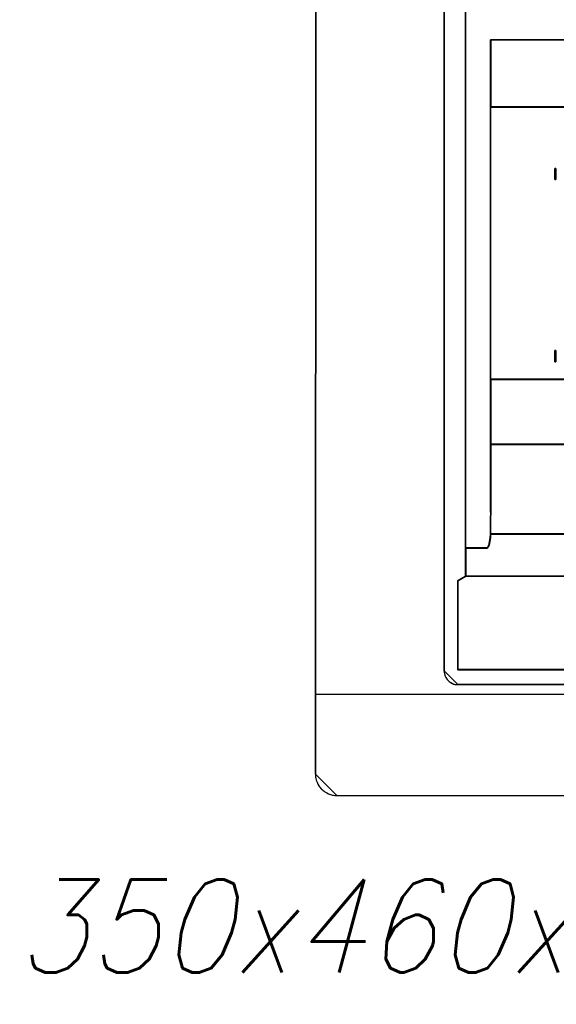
# Model space of a CAD drawing. Extents: x -558982 to 5119495, y -5290134 to 121759.
# Tile 176 of 256: x -469822 to -468322, y 27640 to 30392. Entities that reach past the tile are written whole.
import ezdxf

# ---------------------------------------------------------------- set-up
doc = ezdxf.new("R2010")
doc.units = 0
doc.header["$MEASUREMENT"] = 0
doc.layers.get('0').update_dxf_attribs({"color": 252})
doc.layers.add('$ IE_SCHEMAT', color=7, linetype='Continuous', lineweight=0)
doc.layers.add('50', color=7, linetype='Continuous')
doc.layers.add('60', color=7, linetype='Continuous')
doc.styles.add('ROMANS', font='romans.shx', dxfattribs={"width": 0.85})

# ---------------------------------------------------------------- blocks, each defined once
blk = doc.blocks.new('*U1026')
at = {"layer": '60', "color": 7}
for points in [[(-36, -422.906636), (-35.825033, 25.020506), (-36, -422.906636)], [(314, 2.912724), (-35.827515, 3.027725), (-36, -400.568087), (313.827515, -400.654337), (314, 2.912724)], [(313.827684, -400.654337), (-36, -400.564301), (313.827684, -400.654337)], [(-36, -422.903988), (-36, -423.191591), (-35.971234, -423.479194), (-35.942468, -423.795557), (-35.884936, -424.08316), (-35.741106, -424.629606), (-35.539743, -425.204812), (-35.280849, -425.722497), (-34.993189, -426.211422), (-34.820592, -426.470265), (-34.647996, -426.700347), (-34.446634, -426.93043), (-34.245272, -427.131752), (-34.043909, -427.333074), (-33.813781, -427.534396), (-33.583653, -427.706958), (-33.324758, -427.87952), (-32.835736, -428.195883), (-32.317947, -428.425965), (-31.742626, -428.627287), (-31.196071, -428.771089), (-30.908411, -428.828609), (-30.591984, -428.85737), (-30.304324, -428.88613), (-30.016664, -428.88613), (-36, -422.903988)], [(-30.019315, -428.883482), (307.846999, -429), (-30.019315, -428.883482)]]:
    blk.add_lwpolyline(points, close=True, dxfattribs=at)
blk.add_lwpolyline([(313.827684, -400.650557), (-36, -400.564301), (-36, -422.904582), (-36, -423.192102), (-35.971253, -423.479622), (-35.942505, -423.795893), (-35.88501, -424.083413), (-35.741273, -424.6297), (-35.540041, -425.20474), (-35.281314, -425.722275), (-34.993839, -426.211059), (-34.821355, -426.469827), (-34.64887, -426.699842), (-34.447638, -426.929858), (-34.246406, -427.131122), (-34.045174, -427.332386), (-33.815194, -427.533649), (-33.585214, -427.706161), (-33.326487, -427.878673), (-32.837781, -428.194945), (-32.320327, -428.424961), (-31.745378, -428.626224), (-31.199176, -428.769984), (-30.911702, -428.827488), (-30.59548, -428.85624), (-30.308005, -428.884992), (-30.020531, -428.884992), (307.848215, -429)], dxfattribs=at)
blk.add_lwpolyline([(313.827684, -400.650557), (-36, -400.564301), (-36, -422.904582), (-36, -423.192102), (-35.971253, -423.479622), (-35.942505, -423.795893), (-35.88501, -424.083413), (-35.741273, -424.6297), (-35.540041, -425.20474), (-35.281314, -425.722275), (-34.993839, -426.211059), (-34.821355, -426.469827), (-34.64887, -426.699842), (-34.447638, -426.929858), (-34.246406, -427.131122), (-34.045174, -427.332386), (-33.815194, -427.533649), (-33.585214, -427.706161), (-33.326487, -427.878673), (-32.837781, -428.194945), (-32.320327, -428.424961), (-31.745378, -428.626224), (-31.199176, -428.769984), (-30.911702, -428.827488), (-30.59548, -428.85624), (-30.308005, -428.884992), (-30.020531, -428.884992), (307.848215, -429)], dxfattribs=at)
blk = doc.blocks.new('*C1027')
at = {"layer": '50', "color": 7}
for points in [[(0.00871, -92.364282), (0.00871, -308.919879), (0.00871, -343.055252), (0.00871, -352.484775), (0.00871, -361.665498), (0.00871, -370.398381), (0.00871, -373.334222), (0.00871, -393.95975), (0.00871, -394.05927), (0.00871, -394.13391), (0.00871, -394.13391), (0.033603, -394.50711), (0.083389, -394.88031), (0.158068, -395.22863), (0.282533, -395.57695), (0.431891, -395.925271), (0.631035, -396.223831), (0.855072, -396.522391), (1.104002, -396.796071), (1.377824, -397.069751), (1.67654, -397.268791), (1.975256, -397.467831), (2.298865, -397.617111), (2.647367, -397.766391), (3.020761, -397.841031), (3.369263, -397.915671), (3.742658, -397.915671), (112.076915, -397.915671)], [(103.141162, -393.810195), (3.818216, -393.810195), (3.818216, -368.923956), (6.008797, -367.629872), (6.008797, -359.790706), (12.008003, -359.790706), (12.530755, -358.994347), (12.879257, -356.928789), (12.929043, -355.858681), (12.929043, -351.62802), (13.003722, -349.662007), (13.003722, -343.042268), (13.003722, -330.773352), (13.003722, -312.631284), (13.003722, -236.42962), (13.003722, -217.665396), (265.020137, -217.665396)], [(272.015062, -367.560565), (12.008003, -367.560565), (6.008797, -367.560565), (3.818216, -368.858142), (3.818216, -393.81155), (103.141162, -393.81155)], [(271.975941, -367.600287), (12.045359, -367.600287), (6.047918, -367.600287), (3.857981, -368.893937), (3.857981, -393.771828), (103.151712, -393.771828)]]:
    blk.add_lwpolyline(points, dxfattribs=at)
for points in [[(0.00871, -308.938747), (0.00871, -92.344943), (0.00871, -308.938747)], [(6.007953, -92.344943), (6.007953, -343.067942), (6.007953, -92.344943)], [(12.998674, -217.665396), (265.025185, -217.665396), (12.998674, -217.665396)], [(12.998674, -217.665396), (12.998674, -312.669973), (12.998674, -217.665396)], [(12.998674, -236.504246), (265.025185, -236.504246), (265.025185, -217.665396), (12.998674, -217.665396), (12.998674, -236.504246)], [(13.041091, -236.461875), (264.985419, -236.461875), (264.985419, -217.705118), (13.041091, -217.705118), (13.041091, -236.461875)], [(265.025185, -236.419505), (12.998674, -236.419505), (265.025185, -236.419505)], [(12.998674, -312.669973), (265.025185, -312.669973), (265.025185, -236.419505), (12.998674, -236.419505), (12.998674, -312.669973)], [(30.916872, -256.725423), (30.916872, -253.635046), (30.916872, -256.725423)], [(30.916872, -253.635046), (31.025563, -253.635046), (30.916872, -253.635046)], [(31.057375, -256.725423), (30.951998, -256.725423), (30.916872, -256.725423), (30.916872, -253.635046), (30.951998, -253.635046), (31.057375, -253.635046), (31.127627, -253.635046), (31.197879, -253.635046), (31.197879, -256.725423), (31.127627, -256.725423), (31.057375, -256.725423)], [(31.127627, -253.635046), (31.057375, -253.635046), (30.951998, -253.635046), (30.916872, -253.635046), (30.916872, -256.725423), (30.951998, -256.725423), (31.057375, -256.725423), (31.127627, -256.725423), (31.197879, -256.725423), (31.197879, -253.635046), (31.127627, -253.635046)], [(30.943382, -253.635046), (31.099792, -253.635046), (30.943382, -253.635046)], [(31.107745, -253.674768), (31.057375, -253.674768), (30.981822, -253.674768), (30.956637, -253.674768), (30.956637, -256.685701), (30.981822, -256.685701), (31.057375, -256.685701), (31.107745, -256.685701), (31.158114, -256.685701), (31.158114, -253.674768), (31.107745, -253.674768)], [(31.01761, -253.635046), (31.150161, -253.635046), (31.01761, -253.635046)], [(31.06798, -253.635046), (31.197879, -253.635046), (31.06798, -253.635046)], [(31.115698, -253.635046), (31.115698, -256.725423), (31.115698, -253.635046)], [(30.916872, -256.64333), (31.025563, -256.64333), (30.916872, -256.64333)], [(30.943382, -256.64333), (31.099792, -256.64333), (30.943382, -256.64333)], [(31.01761, -256.64333), (31.150161, -256.64333), (31.01761, -256.64333)], [(31.06798, -256.64333), (31.197879, -256.64333), (31.06798, -256.64333)], [(30.916872, -307.67029), (30.916872, -304.577265), (30.916872, -307.67029)], [(30.916872, -304.577265), (31.025563, -304.577265), (30.916872, -304.577265)], [(31.197879, -304.577265), (31.197879, -307.67029), (31.127627, -307.67029), (31.057375, -307.67029), (30.951998, -307.67029), (30.916872, -307.67029), (30.916872, -304.577265), (30.951998, -304.577265), (31.057375, -304.577265), (31.127627, -304.577265), (31.197879, -304.577265)], [(31.197879, -307.67029), (31.197879, -304.577265), (31.127627, -304.577265), (31.057375, -304.577265), (30.951998, -304.577265), (30.916872, -304.577265), (30.916872, -307.67029), (30.951998, -307.67029), (31.057375, -307.67029), (31.127627, -307.67029), (31.197879, -307.67029)], [(30.943382, -304.577265), (31.099792, -304.577265), (30.943382, -304.577265)], [(31.158114, -307.630568), (31.158114, -304.616987), (31.107745, -304.616987), (31.057375, -304.616987), (30.981822, -304.616987), (30.956637, -304.616987), (30.956637, -307.630568), (30.981822, -307.630568), (31.057375, -307.630568), (31.107745, -307.630568), (31.158114, -307.630568)], [(31.01761, -304.577265), (31.150161, -304.577265), (31.01761, -304.577265)], [(31.06798, -304.577265), (31.197879, -304.577265), (31.06798, -304.577265)], [(31.115698, -304.577265), (31.115698, -307.67029), (31.115698, -304.577265)], [(30.916872, -307.588197), (31.025563, -307.588197), (30.916872, -307.588197)], [(30.943382, -307.588197), (31.099792, -307.588197), (30.943382, -307.588197)], [(31.01761, -307.588197), (31.150161, -307.588197), (31.01761, -307.588197)], [(31.06798, -307.588197), (31.197879, -307.588197), (31.06798, -307.588197)], [(0.00871, -343.067942), (0.00871, -308.856655), (0.00871, -343.067942)], [(12.998674, -312.587881), (12.998674, -343.067942), (12.998674, -312.587881)], [(12.998674, -312.587881), (265.025185, -312.587881), (12.998674, -312.587881)], [(12.998674, -330.804418), (265.025185, -330.804418), (265.025185, -312.587881), (12.998674, -312.587881), (12.998674, -330.804418)], [(13.041091, -330.764696), (264.985419, -330.764696), (264.985419, -312.627603), (13.041091, -312.627603), (13.041091, -330.764696)], [(12.924446, -355.876983), (265.099413, -355.876983), (265.099413, -351.63463), (265.024731, -349.663183), (265.024731, -343.025149), (265.024731, -330.722326), (12.999128, -330.722326), (12.999128, -343.025149), (12.999128, -349.663183), (12.924446, -351.63463), (12.924446, -355.876983)], [(12.964211, -355.83726), (265.059648, -355.83726), (265.059648, -351.608306), (264.98499, -349.643086), (264.98499, -343.026016), (264.98499, -330.762048), (13.038869, -330.762048), (13.038869, -343.026016), (13.038869, -349.643086), (12.964211, -351.608306), (12.964211, -355.83726)], [(12.998674, -330.722326), (265.025185, -330.722326), (12.998674, -330.722326)], [(0.00871, -352.495311), (0.00871, -342.98585), (0.00871, -352.495311)], [(6.007953, -342.98585), (6.007953, -351.549926), (6.007953, -342.98585)], [(12.998674, -342.98585), (12.998674, -349.682989), (12.998674, -342.98585)], [(6.007953, -351.467834), (6.007953, -359.806818), (6.007953, -351.467834)], [(12.924446, -351.647907), (13.083507, -349.600897), (12.924446, -351.647907)], [(12.924446, -355.876983), (12.924446, -351.565815), (12.924446, -355.876983)], [(0.00871, -361.673755), (0.00871, -352.413219), (0.00871, -361.673755)], [(12.007197, -367.642657), (272.015906, -367.642657), (272.015906, -359.752495), (266.016663, -359.752495), (265.493907, -358.950955), (265.145403, -356.87196), (265.095617, -355.79489), (12.928242, -355.79489), (12.878456, -356.87196), (12.529952, -358.950955), (12.007197, -359.752495), (6.007953, -359.752495), (6.007953, -367.642657), (12.007197, -367.642657)], [(12.045168, -367.602935), (271.976141, -367.602935), (271.976141, -359.76568), (265.978691, -359.76568), (265.456092, -358.969514), (265.107692, -356.90446), (265.057921, -355.834612), (12.965938, -355.834612), (12.916167, -356.90446), (12.567768, -358.969514), (12.045168, -359.76568), (6.047718, -359.76568), (6.047718, -367.602935), (12.045168, -367.602935)], [(12.526794, -359.012377), (12.958909, -356.864738), (12.526794, -359.012377)], [(12.876728, -356.94683), (13.006628, -355.79489), (12.876728, -356.94683)], [(265.099413, -355.79489), (12.924446, -355.79489), (265.099413, -355.79489)], [(6.007953, -359.724726), (6.007953, -367.642657), (6.007953, -359.724726)], [(12.086726, -359.724726), (6.007953, -359.724726), (12.086726, -359.724726)], [(12.004545, -359.806818), (12.608976, -358.930285), (12.004545, -359.806818)], [(0.00871, -370.404664), (0.00871, -361.591663), (0.00871, -370.404664)], [(6.090134, -367.560565), (3.818216, -368.937596), (6.090134, -367.560565)], [(6.007953, -367.560565), (12.086726, -367.560565), (6.007953, -367.560565)], [(272.015906, -367.560565), (12.004545, -367.560565), (272.015906, -367.560565)], [(0.00871, -373.3388), (0.00871, -370.322572), (0.00871, -373.3388)], [(3.818216, -368.855504), (3.818216, -393.81155), (3.818216, -368.855504)], [(0.00871, -393.959846), (0.00871, -373.256708), (0.00871, -393.959846)], [(0.00871, -394.060475), (0.00871, -393.877754), (0.00871, -394.060475)], [(0.00871, -394.134623), (0.00871, -393.978383), (0.00871, -394.134623)], [(0.00871, -394.052531), (0.00871, -394.052531), (0.00871, -394.052531)], [(0.00871, -394.052531), (0.03416, -394.433811), (0.08506, -394.81509), (0.161409, -395.170951), (0.288657, -395.526812), (0.441356, -395.882673), (0.644954, -396.187696), (0.874001, -396.49272), (1.128498, -396.772325), (1.408445, -397.05193), (1.713842, -397.255279), (2.019239, -397.458628), (2.350085, -397.61114), (2.706381, -397.763652), (3.088127, -397.839908), (3.444423, -397.916163), (3.826169, -397.916163), (0.00871, -394.052531)], [(103.194092, -393.729458), (3.818216, -393.729458), (103.194092, -393.729458)], [(112.128006, -397.834071), (3.741337, -397.834071), (112.128006, -397.834071)]]:
    blk.add_lwpolyline(points, close=True, dxfattribs=at)

msp = doc.modelspace()

# ---------------------------------------------------------------- block references
at = {"xscale": 10, "yscale": 10, "zscale": 10}
for name in ['*U1026', '*C1027']:
    msp.add_blockref(name, (-468635.2, 32512.7), dxfattribs=at)

# ---------------------------------------------------------------- texts
at = {"layer": '$ IE_SCHEMAT', "color": 0, "ltscale": 2, "style": 'ROMANS', "oblique": 15, "width": 0.9}
msp.add_text('350x460x160 (wys./szer./gł.)', height=260, dxfattribs=at).set_placement((-469831.1, 27728.8))

doc.saveas('drawing.dxf')
